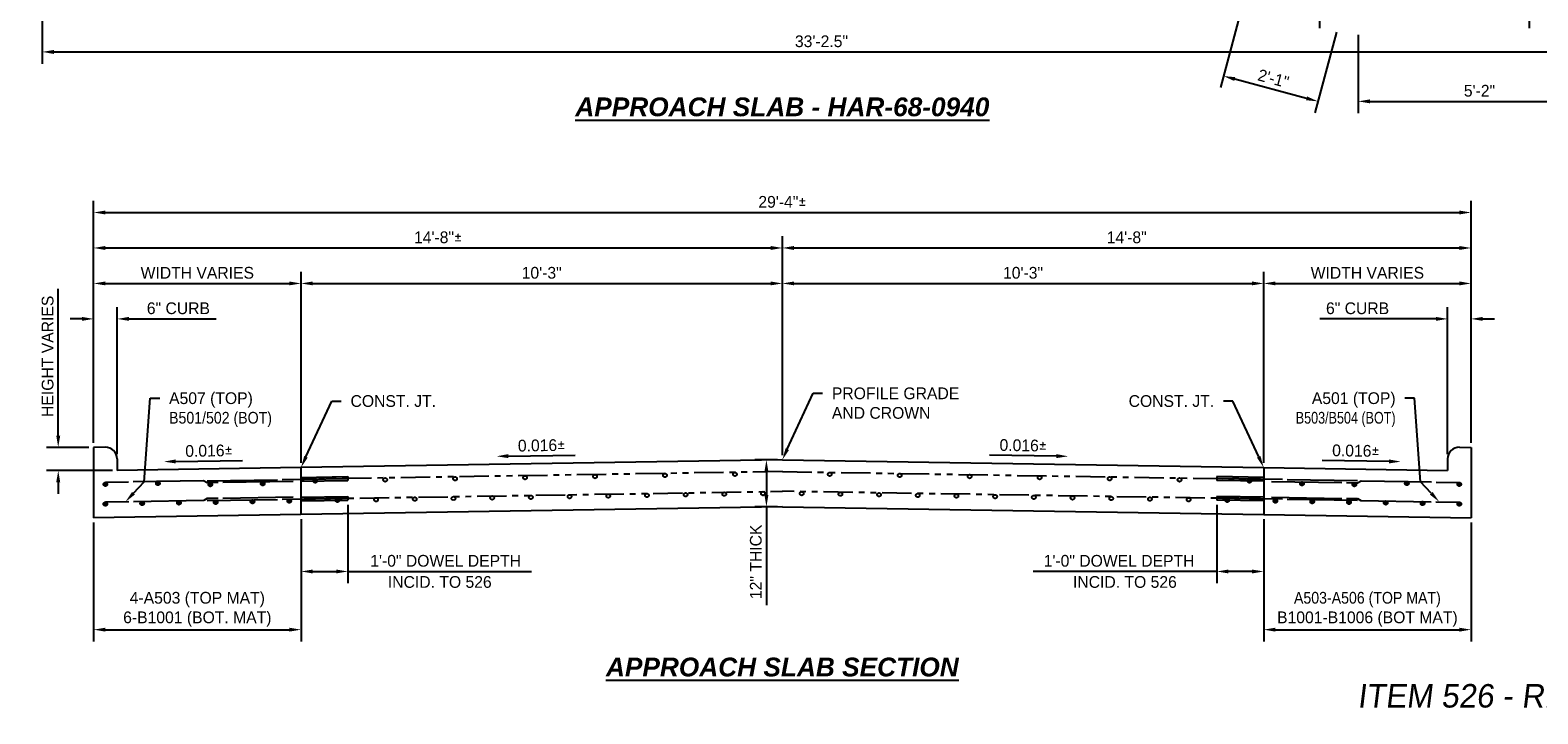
# Model space of a CAD drawing. Header units: feet. Extents: x -744 to -375, y 205 to 389.
# Tile 4 of 40: x -647 to -615, y 205 to 220. Entities that reach past the tile are written whole.
import ezdxf
from ezdxf import colors
from ezdxf.entities.mleader import LeaderData, LeaderLine
from ezdxf.enums import TextEntityAlignment as Align
from ezdxf.math import Vec2, Vec3

# ---------------------------------------------------------------- set-up
doc = ezdxf.new("R2010")
doc.units = ezdxf.units.FT
doc.header["$MEASUREMENT"] = 0
doc.linetypes.add('brebarpr', pattern=[1.5625, 1.5, -0.0625])
doc.linetypes.add('PHANTOM2', pattern=[1.25, 0.625, -0.125, 0.125, -0.125, 0.125, -0.125])
for name, color, linetype in [('BR_P_Gen_Approach_Slab', 30, 'Continuous'), ('BR_P_Gen_Hatch', 253, 'Continuous'), ('BR_P_Sub_Reinforcing', 30, 'brebarpr'), ('Existing Approach Slab', 6, 'Continuous'), ('Existing Re-Bar', 40, 'PHANTOM2'), ('PV_P_Saw_Cut_Line', 62, 'Continuous'), ('RD_P_Text', 1, 'Continuous'), ('SHEET_TXT', 9, 'Continuous')]:
    doc.layers.add(name, color=color, linetype=linetype)
doc.styles.add('Slanted', font='font31.shx', dxfattribs={"height": 0.1})
doc.styles.add('Slanted-Normal', font='font31.shx', dxfattribs={"height": 0.1})
doc.styles.get("Standard").update_dxf_attribs({"font": 'font31.shx'})
doc.dimstyles.new('COEC', dxfattribs={"dimscale": 13.9, "dimtxt": 0.18, "dimasz": 0.18, "dimexe": 0.18, "dimexo": 0.0625, "dimgap": 0.09, "dimtad": 1, "dimzin": 0, "dimdsep": 46, "dimtxsty": 'Standard', "dimcen": 0.09, "dimclrd": 256, "dimclre": 256, "dimclrt": 256, "dimaunit": 1, "dimadec": 4, "dimazin": 0, "dimtfac": 1, "dimtofl": 0, "dimtmove": 0, "dimatfit": 3, "dimfxl": 1, "dimtolj": 1, "dimtzin": 0, "dimlwd": -1, "dimlwe": -1, "dimarcsym": 0})

# ---------------------------------------------------------------- blocks, each defined once
blk = doc.blocks.new('*D1119')
at = {"layer": 'Defpoints', "color": 0, "transparency": 16777216}
for p in [(-647.077, 228.83), (-613.885, 221.321), (-613.885, 219.174)]:
    blk.add_point(p, dxfattribs=at)
at = {"layer": 'RD_P_Text', "transparency": 16777216}
for p, q in [((-647.077, 228.73), (-647.077, 218.924)), ((-613.885, 221.221), (-613.885, 218.924)), ((-646.827, 219.174), (-614.135, 219.174))]:
    blk.add_line(p, q, dxfattribs=at)
for points in [[(-646.827, 219.216), (-646.827, 219.132), (-647.077, 219.174)], [(-614.135, 219.216), (-614.135, 219.132), (-613.885, 219.174)]]:
    blk.add_solid(points, dxfattribs=at)
at = {"layer": 'RD_P_Text', "transparency": 16777216, "insert": (-630.481, 219.399), "char_height": 0.25, "attachment_point": 5}
blk.add_mtext('\\A1;33\'-2.5"', dxfattribs=at)
blk = doc.blocks.new('*D1128')
at = {"layer": 'Defpoints', "color": 0, "transparency": 16777216}
for p in [(-619.877, 221.792), (-615.409, 221.571), (-615.409, 219.929)]:
    blk.add_point(p, dxfattribs=at)
at = {"layer": 'RD_P_Text', "transparency": 16777216}
for p, q in [((-619.877, 221.692), (-619.877, 219.679)), ((-615.409, 221.471), (-615.409, 219.679)), ((-619.627, 219.929), (-615.659, 219.929))]:
    blk.add_line(p, q, dxfattribs=at)
for points in [[(-619.627, 219.97), (-619.627, 219.887), (-619.877, 219.929)], [(-615.659, 219.97), (-615.659, 219.887), (-615.409, 219.929)]]:
    blk.add_solid(points, dxfattribs=at)
at = {"layer": 'RD_P_Text', "transparency": 16777216, "insert": (-617.643, 220.154), "char_height": 0.25, "attachment_point": 5}
blk.add_mtext('\\A1;{\\W0.9;4-#5 BARS @ 18" C/C}', dxfattribs=at)
blk = doc.blocks.new('*D1113')
at = {"layer": 'Defpoints', "color": 0, "transparency": 16777216}
for p in [(-616.648, 215.756), (-645.98, 210.756), (-616.648, 210.756)]:
    blk.add_point(p, dxfattribs=at)
at = {"layer": 'RD_P_Text', "transparency": 16777216}
for p, q in [((-645.98, 210.856), (-645.98, 216.006)), ((-645.73, 215.756), (-616.898, 215.756)), ((-616.648, 210.856), (-616.648, 216.006))]:
    blk.add_line(p, q, dxfattribs=at)
for points in [[(-645.73, 215.798), (-645.73, 215.714), (-645.98, 215.756)], [(-616.898, 215.798), (-616.898, 215.714), (-616.648, 215.756)]]:
    blk.add_solid(points, dxfattribs=at)
at = {"layer": 'RD_P_Text', "transparency": 16777216, "insert": (-631.314, 215.981), "char_height": 0.25, "attachment_point": 5}
blk.add_mtext('\\A1;29\'-4"{\\fISOCPEUR|b0|i0|c0|p0;%%P}', dxfattribs=at)
blk = doc.blocks.new('*D1114')
at = {"layer": 'Defpoints', "color": 0, "transparency": 16777216}
for p in [(-631.314, 215.001), (-645.98, 210.756), (-631.314, 210.491)]:
    blk.add_point(p, dxfattribs=at)
at = {"layer": 'RD_P_Text', "transparency": 16777216}
for p, q in [((-645.98, 210.856), (-645.98, 215.251)), ((-631.314, 210.591), (-631.314, 215.251)), ((-645.73, 215.001), (-631.564, 215.001))]:
    blk.add_line(p, q, dxfattribs=at)
for points in [[(-645.73, 215.043), (-645.73, 214.959), (-645.98, 215.001)], [(-631.564, 215.043), (-631.564, 214.959), (-631.314, 215.001)]]:
    blk.add_solid(points, dxfattribs=at)
at = {"layer": 'RD_P_Text', "transparency": 16777216, "insert": (-638.647, 215.226), "char_height": 0.25, "attachment_point": 5}
blk.add_mtext('\\A1;14\'-8"{\\fISOCPEUR|b0|i0|c0|p0;%%P}', dxfattribs=at)
blk = doc.blocks.new('*D1110')
at = {"layer": 'Defpoints', "color": 0, "transparency": 16777216}
for p in [(-616.648, 215.001), (-616.648, 210.756), (-631.314, 210.491)]:
    blk.add_point(p, dxfattribs=at)
at = {"layer": 'RD_P_Text', "transparency": 16777216}
for p, q in [((-631.314, 210.591), (-631.314, 215.251)), ((-616.648, 210.856), (-616.648, 215.251)), ((-631.064, 215.001), (-616.898, 215.001))]:
    blk.add_line(p, q, dxfattribs=at)
for points in [[(-631.064, 215.043), (-631.064, 214.959), (-631.314, 215.001)], [(-616.898, 215.043), (-616.898, 214.959), (-616.648, 215.001)]]:
    blk.add_solid(points, dxfattribs=at)
at = {"layer": 'RD_P_Text', "transparency": 16777216, "insert": (-623.981, 215.226), "char_height": 0.25, "attachment_point": 5}
blk.add_mtext('\\A1;14\'-8"', dxfattribs=at)
blk = doc.blocks.new('*D1111')
at = {"layer": 'Defpoints', "color": 0, "transparency": 16777216}
for p in [(-631.314, 214.246), (-641.564, 210.327), (-631.314, 210.491)]:
    blk.add_point(p, dxfattribs=at)
at = {"layer": 'RD_P_Text', "transparency": 16777216}
for p, q in [((-641.564, 210.427), (-641.564, 214.496)), ((-631.314, 210.591), (-631.314, 214.496)), ((-641.314, 214.246), (-631.564, 214.246))]:
    blk.add_line(p, q, dxfattribs=at)
for points in [[(-641.314, 214.288), (-641.314, 214.205), (-641.564, 214.246)], [(-631.564, 214.288), (-631.564, 214.205), (-631.314, 214.246)]]:
    blk.add_solid(points, dxfattribs=at)
at = {"layer": 'RD_P_Text', "transparency": 16777216, "insert": (-636.439, 214.471), "char_height": 0.25, "attachment_point": 5}
blk.add_mtext('\\A1;10\'-3"', dxfattribs=at)
blk = doc.blocks.new('*D1112')
at = {"layer": 'Defpoints', "color": 0, "transparency": 16777216}
for p in [(-621.064, 214.246), (-631.314, 210.491), (-621.064, 210.327)]:
    blk.add_point(p, dxfattribs=at)
at = {"layer": 'RD_P_Text', "transparency": 16777216}
for p, q in [((-631.314, 210.591), (-631.314, 214.496)), ((-621.064, 210.427), (-621.064, 214.496)), ((-631.064, 214.246), (-621.314, 214.246))]:
    blk.add_line(p, q, dxfattribs=at)
for points in [[(-631.064, 214.288), (-631.064, 214.205), (-631.314, 214.246)], [(-621.314, 214.288), (-621.314, 214.205), (-621.064, 214.246)]]:
    blk.add_solid(points, dxfattribs=at)
at = {"layer": 'RD_P_Text', "transparency": 16777216, "insert": (-626.189, 214.471), "char_height": 0.25, "attachment_point": 5}
blk.add_mtext('\\A1;10\'-3"', dxfattribs=at)
blk = doc.blocks.new('*D1115')
at = {"layer": 'Defpoints', "color": 0, "transparency": 16777216}
for p in [(-616.648, 214.246), (-616.648, 210.756), (-621.064, 210.327)]:
    blk.add_point(p, dxfattribs=at)
at = {"layer": 'RD_P_Text', "transparency": 16777216}
for p, q in [((-621.064, 210.427), (-621.064, 214.496)), ((-616.648, 210.856), (-616.648, 214.496)), ((-620.814, 214.246), (-616.898, 214.246))]:
    blk.add_line(p, q, dxfattribs=at)
for points in [[(-620.814, 214.288), (-620.814, 214.205), (-621.064, 214.246)], [(-616.898, 214.288), (-616.898, 214.205), (-616.648, 214.246)]]:
    blk.add_solid(points, dxfattribs=at)
at = {"layer": 'RD_P_Text', "transparency": 16777216, "insert": (-618.856, 214.471), "char_height": 0.25, "attachment_point": 5}
blk.add_mtext('\\A1;WIDTH VARIES', dxfattribs=at)
blk = doc.blocks.new('*D1116')
at = {"layer": 'Defpoints', "color": 0, "transparency": 16777216}
for p in [(-641.564, 214.246), (-645.98, 210.756), (-641.564, 210.327)]:
    blk.add_point(p, dxfattribs=at)
at = {"layer": 'RD_P_Text', "transparency": 16777216}
for p, q in [((-645.98, 210.856), (-645.98, 214.496)), ((-641.564, 210.427), (-641.564, 214.496)), ((-645.73, 214.246), (-641.814, 214.246))]:
    blk.add_line(p, q, dxfattribs=at)
for points in [[(-645.73, 214.288), (-645.73, 214.205), (-645.98, 214.246)], [(-641.814, 214.288), (-641.814, 214.205), (-641.564, 214.246)]]:
    blk.add_solid(points, dxfattribs=at)
at = {"layer": 'RD_P_Text', "transparency": 16777216, "insert": (-643.772, 214.471), "char_height": 0.25, "attachment_point": 5}
blk.add_mtext('\\A1;WIDTH VARIES', dxfattribs=at)
blk = doc.blocks.new('*D1117')
at = {"layer": 'Defpoints', "color": 0, "transparency": 16777216}
for p in [(-645.48, 213.491), (-645.98, 210.756), (-645.48, 210.51)]:
    blk.add_point(p, dxfattribs=at)
at = {"layer": 'RD_P_Text', "transparency": 16777216}
for p, q in [((-645.98, 210.856), (-645.98, 213.741)), ((-645.48, 210.61), (-645.48, 213.741)), ((-646.23, 213.491), (-646.48, 213.491)), ((-645.23, 213.491), (-643.37, 213.491))]:
    blk.add_line(p, q, dxfattribs=at)
for points in [[(-646.23, 213.533), (-646.23, 213.45), (-645.98, 213.491)], [(-645.23, 213.533), (-645.23, 213.45), (-645.48, 213.491)]]:
    blk.add_solid(points, dxfattribs=at)
at = {"layer": 'RD_P_Text', "transparency": 16777216, "insert": (-644.175, 213.716), "char_height": 0.25, "attachment_point": 5}
blk.add_mtext('\\A1;6" CURB', dxfattribs=at)
blk = doc.blocks.new('*D1124')
at = {"layer": 'Defpoints', "color": 0, "transparency": 16777216}
for p in [(-616.648, 213.491), (-616.648, 210.756), (-617.148, 210.51)]:
    blk.add_point(p, dxfattribs=at)
at = {"layer": 'RD_P_Text', "transparency": 16777216}
for p, q in [((-617.148, 210.61), (-617.148, 213.741)), ((-616.648, 210.856), (-616.648, 213.741)), ((-617.398, 213.491), (-619.87, 213.491)), ((-616.398, 213.491), (-616.148, 213.491))]:
    blk.add_line(p, q, dxfattribs=at)
for points in [[(-617.398, 213.533), (-617.398, 213.45), (-617.148, 213.491)], [(-616.398, 213.533), (-616.398, 213.45), (-616.648, 213.491)]]:
    blk.add_solid(points, dxfattribs=at)
at = {"layer": 'RD_P_Text', "transparency": 16777216, "insert": (-619.065, 213.716), "char_height": 0.25, "attachment_point": 5}
blk.add_mtext('\\A1;6" CURB', dxfattribs=at)
blk = doc.blocks.new('*D1125')
at = {"layer": 'Defpoints', "color": 0, "transparency": 16777216}
for p in [(-646.734, 210.756), (-645.98, 210.756), (-645.48, 210.264)]:
    blk.add_point(p, dxfattribs=at)
at = {"layer": 'RD_P_Text', "transparency": 16777216}
for p, q in [((-646.734, 211.006), (-646.734, 214.133)), ((-646.08, 210.756), (-646.984, 210.756)), ((-645.58, 210.264), (-646.984, 210.264)), ((-646.734, 210.014), (-646.734, 209.764))]:
    blk.add_line(p, q, dxfattribs=at)
for points in [[(-646.776, 211.006), (-646.692, 211.006), (-646.734, 210.756)], [(-646.776, 210.014), (-646.692, 210.014), (-646.734, 210.264)]]:
    blk.add_solid(points, dxfattribs=at)
at = {"layer": 'RD_P_Text', "transparency": 16777216, "insert": (-646.959, 212.695), "char_height": 0.25, "attachment_point": 5, "rotation": 90}
blk.add_mtext('\\A1;HEIGHT VARIES', dxfattribs=at)
blk = doc.blocks.new('*D1126')
at = {"layer": 'Defpoints', "color": 0, "transparency": 16777216}
for p in [(-631.653, 210.491), (-631.314, 210.491), (-631.314, 209.491)]:
    blk.add_point(p, dxfattribs=at)
at = {"layer": 'RD_P_Text', "transparency": 16777216}
for p, q in [((-631.414, 210.491), (-631.903, 210.491)), ((-631.653, 210.241), (-631.653, 209.741)), ((-631.414, 209.491), (-631.903, 209.491)), ((-631.653, 209.491), (-631.653, 207.4))]:
    blk.add_line(p, q, dxfattribs=at)
for points in [[(-631.695, 210.241), (-631.612, 210.241), (-631.653, 210.491)], [(-631.695, 209.741), (-631.612, 209.741), (-631.653, 209.491)]]:
    blk.add_solid(points, dxfattribs=at)
at = {"layer": 'RD_P_Text', "transparency": 16777216, "insert": (-631.878, 208.32), "char_height": 0.25, "attachment_point": 5, "rotation": 90}
blk.add_mtext('\\A1;12" THICK', dxfattribs=at)
blk = doc.blocks.new('*D1139')
at = {"layer": 'Defpoints', "color": 0, "transparency": 16777216}
for p in [(-645.98, 209.256), (-641.564, 209.327), (-641.564, 206.876)]:
    blk.add_point(p, dxfattribs=at)
at = {"layer": 'RD_P_Text', "transparency": 16777216}
for p, q in [((-645.98, 209.156), (-645.98, 206.626)), ((-641.564, 209.227), (-641.564, 206.626)), ((-645.73, 206.876), (-641.814, 206.876))]:
    blk.add_line(p, q, dxfattribs=at)
for points in [[(-645.73, 206.918), (-645.73, 206.834), (-645.98, 206.876)], [(-641.814, 206.918), (-641.814, 206.834), (-641.564, 206.876)]]:
    blk.add_solid(points, dxfattribs=at)
at = {"layer": 'RD_P_Text', "transparency": 16777216, "insert": (-643.772, 207.309), "char_height": 0.25, "attachment_point": 5}
blk.add_mtext('\\A1;4-A503 (TOP MAT)\\P6-B1001 (BOT. MAT)', dxfattribs=at)
blk = doc.blocks.new('*D1140')
at = {"layer": 'Defpoints', "color": 0, "transparency": 16777216}
for p in [(-621.064, 209.186), (-616.648, 209.256), (-616.648, 206.876)]:
    blk.add_point(p, dxfattribs=at)
at = {"layer": 'RD_P_Text', "transparency": 16777216}
for p, q in [((-621.064, 209.086), (-621.064, 206.626)), ((-616.648, 209.156), (-616.648, 206.626)), ((-620.814, 206.876), (-616.898, 206.876))]:
    blk.add_line(p, q, dxfattribs=at)
for points in [[(-620.814, 206.918), (-620.814, 206.834), (-621.064, 206.876)], [(-616.898, 206.918), (-616.898, 206.834), (-616.648, 206.876)]]:
    blk.add_solid(points, dxfattribs=at)
at = {"layer": 'RD_P_Text', "transparency": 16777216, "insert": (-618.856, 207.309), "char_height": 0.25, "attachment_point": 5}
blk.add_mtext('\\A1;{\\W0.9;A503-A506 (TOP MAT)}\\PB1001-B1006 (BOT MAT)', dxfattribs=at)
blk = doc.blocks.new('*D1141')
at = {"layer": 'Defpoints', "color": 0, "transparency": 16777216}
for p in [(-640.564, 209.633), (-641.564, 209.327), (-640.564, 208.115)]:
    blk.add_point(p, dxfattribs=at)
at = {"layer": 'RD_P_Text', "transparency": 16777216}
for p, q in [((-640.564, 209.533), (-640.564, 207.865)), ((-641.564, 209.227), (-641.564, 207.865)), ((-641.314, 208.115), (-640.814, 208.115)), ((-640.564, 208.115), (-636.654, 208.115))]:
    blk.add_line(p, q, dxfattribs=at)
for points in [[(-641.314, 208.156), (-641.314, 208.073), (-641.564, 208.115)], [(-640.814, 208.156), (-640.814, 208.073), (-640.564, 208.115)]]:
    blk.add_solid(points, dxfattribs=at)
at = {"layer": 'RD_P_Text', "transparency": 16777216, "insert": (-638.484, 208.34), "char_height": 0.25, "attachment_point": 5}
blk.add_mtext('\\A1;1\'-0" DOWEL DEPTH', dxfattribs=at)
blk = doc.blocks.new('*D1142')
at = {"layer": 'Defpoints', "color": 0, "transparency": 16777216}
for p in [(-622.064, 209.633), (-621.064, 209.327), (-622.064, 208.115)]:
    blk.add_point(p, dxfattribs=at)
at = {"layer": 'RD_P_Text', "transparency": 16777216}
for p, q in [((-622.064, 209.533), (-622.064, 207.865)), ((-621.064, 209.227), (-621.064, 207.865)), ((-622.064, 208.115), (-625.975, 208.115)), ((-621.314, 208.115), (-621.814, 208.115))]:
    blk.add_line(p, q, dxfattribs=at)
for points in [[(-621.814, 208.156), (-621.814, 208.073), (-622.064, 208.115)], [(-621.314, 208.156), (-621.314, 208.073), (-621.064, 208.115)]]:
    blk.add_solid(points, dxfattribs=at)
at = {"layer": 'RD_P_Text', "transparency": 16777216, "insert": (-624.144, 208.34), "char_height": 0.25, "attachment_point": 5}
blk.add_mtext('\\A1;1\'-0" DOWEL DEPTH', dxfattribs=at)

msp = doc.modelspace()

# ---------------------------------------------------------------- hatches: boundary and pattern name
at = {"layer": 'BR_P_Gen_Hatch'}
h = msp.add_hatch(color=256, dxfattribs=at)
h.dxf.hatch_style = 1
h.paths.add_polyline_path([(-640.56432, 210.05293), (-641.56432, 210.03693), (-641.56432, 210.11693), (-640.56432, 210.13293)])
h = msp.add_hatch(color=256, dxfattribs=at)
h.dxf.hatch_style = 1
h.paths.add_polyline_path([(-622.06432, 210.05293), (-621.06432, 210.03693), (-621.06432, 210.11693), (-622.06432, 210.13293)])
h = msp.add_hatch(color=256, dxfattribs=at)
h.dxf.hatch_style = 1
h.paths.add_polyline_path([(-640.56432, 209.63293), (-641.56432, 209.61693), (-641.56432, 209.69693), (-640.56432, 209.71293)])
h = msp.add_hatch(color=256, dxfattribs=at)
h.dxf.hatch_style = 1
h.paths.add_polyline_path([(-622.06432, 209.63293), (-621.06432, 209.61693), (-621.06432, 209.69693), (-622.06432, 209.71293)])
at = {"layer": 'BR_P_Sub_Reinforcing'}
h = msp.add_hatch(color=4, dxfattribs=at)
h.dxf.hatch_style = 1
edge = h.paths.add_edge_path()
edge.add_arc((-645.72904, 209.9703), 0.04, 0, 360)
h = msp.add_hatch(color=4, dxfattribs=at)
h.dxf.hatch_style = 1
edge = h.paths.add_edge_path()
edge.add_arc((-644.61204, 209.98817), 0.04, 0, 360)
h = msp.add_hatch(color=4, dxfattribs=at)
h.dxf.hatch_style = 1
edge = h.paths.add_edge_path()
edge.add_arc((-643.49504, 209.96438), 0.04, 0, 360)
h = msp.add_hatch(color=4, dxfattribs=at)
h.dxf.hatch_style = 1
edge = h.paths.add_edge_path()
edge.add_arc((-642.37932, 209.98223), 0.04, 0, 360)
h = msp.add_hatch(color=4, dxfattribs=at)
h.dxf.hatch_style = 1
edge = h.paths.add_edge_path()
edge.add_arc((-620.24932, 209.98223), 0.04, 180, 540, ccw=False)
h = msp.add_hatch(color=85, dxfattribs=at)
h.dxf.hatch_style = 1
edge = h.paths.add_edge_path()
edge.add_arc((-619.1336, 209.96438), 0.04, 180, 540, ccw=False)
h = msp.add_hatch(color=5, dxfattribs=at)
h.dxf.hatch_style = 1
edge = h.paths.add_edge_path()
edge.add_arc((-618.0166, 209.98817), 0.04, 180, 540, ccw=False)
h = msp.add_hatch(color=245, dxfattribs=at)
h.dxf.hatch_style = 1
edge = h.paths.add_edge_path()
edge.add_arc((-616.8996, 209.9703), 0.04, 180, 540, ccw=False)
h = msp.add_hatch(color=1, dxfattribs=at)
h.dxf.hatch_style = 1
edge = h.paths.add_edge_path()
edge.add_arc((-641.81432, 209.61293), 0.04, 0, 360)
h = msp.add_hatch(color=1, dxfattribs=at)
h.dxf.hatch_style = 1
edge = h.paths.add_edge_path()
edge.add_arc((-620.81432, 209.61293), 0.04, 180, 540, ccw=False)
h = msp.add_hatch(color=1, dxfattribs=at)
h.dxf.hatch_style = 1
edge = h.paths.add_edge_path()
edge.add_arc((-645.73032, 209.55028), 0.04, 0, 360)
h = msp.add_hatch(color=1, dxfattribs=at)
h.dxf.hatch_style = 1
edge = h.paths.add_edge_path()
edge.add_arc((-644.94712, 209.56281), 0.04, 0, 360)
h = msp.add_hatch(color=1, dxfattribs=at)
h.dxf.hatch_style = 1
edge = h.paths.add_edge_path()
edge.add_arc((-644.16392, 209.57534), 0.04, 0, 360)
h = msp.add_hatch(color=1, dxfattribs=at)
h.dxf.hatch_style = 1
edge = h.paths.add_edge_path()
edge.add_arc((-643.38072, 209.58787), 0.04, 0, 360)
h = msp.add_hatch(color=1, dxfattribs=at)
h.dxf.hatch_style = 1
edge = h.paths.add_edge_path()
edge.add_arc((-642.59752, 209.6004), 0.04, 0, 360)
h = msp.add_hatch(color=1, dxfattribs=at)
h.dxf.hatch_style = 1
edge = h.paths.add_edge_path()
edge.add_arc((-620.03112, 209.6004), 0.04, 180, 540, ccw=False)
h = msp.add_hatch(color=1, dxfattribs=at)
h.dxf.hatch_style = 1
edge = h.paths.add_edge_path()
edge.add_arc((-619.24792, 209.58787), 0.04, 180, 540, ccw=False)
h = msp.add_hatch(color=1, dxfattribs=at)
h.dxf.hatch_style = 1
edge = h.paths.add_edge_path()
edge.add_arc((-618.46472, 209.57534), 0.04, 180, 540, ccw=False)
h = msp.add_hatch(color=1, dxfattribs=at)
h.dxf.hatch_style = 1
edge = h.paths.add_edge_path()
edge.add_arc((-617.68152, 209.56281), 0.04, 180, 540, ccw=False)
h = msp.add_hatch(color=1, dxfattribs=at)
h.dxf.hatch_style = 1
edge = h.paths.add_edge_path()
edge.add_arc((-616.89832, 209.55028), 0.04, 180, 540, ccw=False)

# ---------------------------------------------------------------- linework, layer by layer
at = {"layer": 'BR_P_Gen_Approach_Slab', "flags": 128}
for points in [[(-645.73432, 210.76021), (-645.98032, 210.75628)], [(-645.98032, 210.75628), (-645.98032, 209.25628)], [(-616.89432, 210.76021), (-616.64832, 210.75628)], [(-616.64832, 210.75628), (-616.64832, 209.25628)], [(-645.48032, 210.51024), (-645.48032, 210.26428)], [(-641.56432, 210.32693), (-645.48032, 210.26428)], [(-621.06432, 210.32693), (-617.14832, 210.26428)], [(-617.14832, 210.51024), (-617.14832, 210.26428)], [(-641.56432, 209.32693), (-645.98032, 209.25628)], [(-621.06432, 209.32693), (-616.64832, 209.25628)]]:
    msp.add_lwpolyline(points, dxfattribs=at)
at = {"layer": 'BR_P_Gen_Approach_Slab'}
for centre, start, end in [((-645.73032, 210.51024), 0, 90.916654), ((-616.89832, 210.51024), 89.083346, 180)]:
    msp.add_arc(centre, 0.25, start, end, dxfattribs=at)
at = {"layer": 'BR_P_Sub_Reinforcing', "color": 6, "flags": 128}
for points in [[(-643.63714, 210.04377), (-645.73032, 210.01028)], [(-643.56432, 210.00327), (-643.63714, 210.04377)], [(-641.73032, 210.03261), (-643.56432, 210.00327)], [(-620.89832, 210.03261), (-619.06432, 210.00327)], [(-619.06432, 210.00327), (-618.99151, 210.04377)], [(-618.99151, 210.04377), (-616.89832, 210.01028)]]:
    msp.add_lwpolyline(points, dxfattribs=at)
at = {"layer": 'BR_P_Sub_Reinforcing', "flags": 128}
for points in [[(-643.56432, 210.04493), (-640.56432, 210.09293)], [(-641.56432, 210.11693), (-640.56432, 210.13293)], [(-641.56432, 210.03693), (-640.56432, 210.05293)], [(-640.56432, 210.13293), (-640.56432, 210.05293)], [(-621.06432, 210.11693), (-622.06432, 210.13293)], [(-622.06432, 210.13293), (-622.06432, 210.05293)], [(-619.06432, 210.04493), (-622.06432, 210.09293)], [(-621.06432, 210.03693), (-622.06432, 210.05293)], [(-643.56432, 209.62493), (-640.56432, 209.67293)], [(-641.56432, 209.69693), (-640.56432, 209.71293)], [(-640.56432, 209.71293), (-640.56432, 209.63293)], [(-621.06432, 209.69693), (-622.06432, 209.71293)], [(-622.06432, 209.71293), (-622.06432, 209.63293)], [(-619.06432, 209.62493), (-622.06432, 209.67293)], [(-641.56432, 209.61693), (-640.56432, 209.63293)], [(-621.06432, 209.61693), (-622.06432, 209.63293)]]:
    msp.add_lwpolyline(points, dxfattribs=at)
at = {"layer": 'BR_P_Sub_Reinforcing', "color": 150, "flags": 128}
for points in [[(-643.56432, 209.66494), (-643.63295, 209.62383)], [(-641.73032, 209.69428), (-643.56432, 209.66494)], [(-620.89832, 209.69428), (-619.06432, 209.66494)], [(-619.06432, 209.66494), (-618.99569, 209.62383)], [(-643.63295, 209.62383), (-645.73032, 209.59028)], [(-618.99569, 209.62383), (-616.89832, 209.59028)]]:
    msp.add_lwpolyline(points, dxfattribs=at)
at = {"layer": 'BR_P_Sub_Reinforcing', "color": 4}
for centre in [(-645.72904, 209.9703), (-644.61204, 209.98817), (-643.49504, 209.96438), (-642.37932, 209.98223), (-620.24932, 209.98223)]:
    msp.add_circle(centre, 0.04, dxfattribs=at)
at = {"layer": 'BR_P_Sub_Reinforcing', "color": 85}
msp.add_circle((-619.1336, 209.96438), 0.04, dxfattribs=at)
at = {"layer": 'BR_P_Sub_Reinforcing', "color": 5}
msp.add_circle((-618.0166, 209.98817), 0.04, dxfattribs=at)
at = {"layer": 'BR_P_Sub_Reinforcing', "color": 245}
msp.add_circle((-616.8996, 209.9703), 0.04, dxfattribs=at)
at = {"layer": 'BR_P_Sub_Reinforcing', "color": 1}
for centre in [(-641.81432, 209.61293), (-620.81432, 209.61293), (-645.73032, 209.55028), (-644.94712, 209.56281), (-644.16392, 209.57534), (-643.38072, 209.58787), (-642.59752, 209.6004), (-620.03112, 209.6004), (-619.24792, 209.58787), (-618.46472, 209.57534), (-617.68152, 209.56281), (-616.89832, 209.55028)]:
    msp.add_circle(centre, 0.04, dxfattribs=at)
at = {"layer": 'Existing Approach Slab', "flags": 128}
for points in [[(-631.31432, 210.49093), (-641.56432, 210.32693)], [(-631.31432, 210.49093), (-621.06432, 210.32693)], [(-631.31432, 209.49093), (-641.56432, 209.32693)], [(-631.31432, 209.49093), (-621.06432, 209.32693)]]:
    msp.add_lwpolyline(points, dxfattribs=at)
at = {"layer": 'Existing Re-Bar', "flags": 128}
for points in [[(-631.31432, 210.24093), (-641.56432, 210.07693)], [(-631.31432, 210.24093), (-621.06432, 210.07693)], [(-641.56432, 209.65693), (-631.31432, 209.82093)], [(-621.06432, 209.65693), (-631.31432, 209.82093)]]:
    msp.add_lwpolyline(points, dxfattribs=at)
at = {"layer": 'Existing Re-Bar'}
for centre in [(-641.26158, 210.04178), (-639.772, 210.06561), (-638.28242, 210.08944), (-636.79284, 210.11328), (-635.30326, 210.13711), (-633.81368, 210.16094), (-632.3241, 210.18478), (-630.30454, 210.18478), (-628.81496, 210.16094), (-627.32538, 210.13711), (-625.8358, 210.11328), (-624.34622, 210.08944), (-622.85664, 210.06561), (-621.36706, 210.04178), (-640.78875, 209.62934), (-639.96494, 209.64252), (-639.14114, 209.6557), (-638.31733, 209.66888), (-637.49352, 209.68207), (-636.66971, 209.69525), (-635.8459, 209.70843), (-635.0221, 209.72161), (-634.19829, 209.73479), (-633.37448, 209.74797), (-632.55067, 209.76115), (-631.72686, 209.77433), (-630.90178, 209.77433), (-630.07797, 209.76115), (-629.25416, 209.74797), (-628.43035, 209.73479), (-627.60654, 209.72161), (-626.78274, 209.70843), (-625.95893, 209.69525), (-625.13512, 209.68207), (-624.31131, 209.66888), (-623.4875, 209.6557), (-622.6637, 209.64252), (-621.83989, 209.62934)]:
    msp.add_circle(centre, 0.04, dxfattribs=at)
at = {"layer": 'PV_P_Saw_Cut_Line', "flags": 128}
for points in [[(-641.56432, 210.32693), (-641.56432, 209.32693)], [(-621.06432, 210.32693), (-621.06432, 209.32693)]]:
    msp.add_lwpolyline(points, dxfattribs=at)
at = {"layer": 'RD_P_Text'}
for p, q in [((-621.0902, 221.76334), (-621.98629, 218.4191)), ((-619.51424, 219.59567), (-619.97398, 217.8799)), ((-619.05201, 219.53615), (-619.05201, 217.87138)), ((-620.15075, 218.18609), (-621.6801, 218.59587)), ((-618.80201, 218.12138), (-614.13541, 218.12138))]:
    msp.add_line(p, q, dxfattribs=at)
at = {"layer": 'RD_P_Text', "linetype": 'ByBlock', "lineweight": -2}
for points in [[(-644.23432, 210.45708), (-642.81032, 210.47986)], [(-637.15132, 210.57041), (-635.72732, 210.59319)], [(-625.47732, 210.57041), (-626.90132, 210.59319)], [(-618.39432, 210.45708), (-619.81832, 210.47986)]]:
    msp.add_lwpolyline(points, dxfattribs=at)
at = {"layer": 'RD_P_Text'}
for points in [[(-621.66932, 218.63612), (-621.69089, 218.55563), (-621.92158, 218.66058)], [(-620.13997, 218.22633), (-620.16154, 218.14584), (-619.90927, 218.12138)], [(-618.80201, 218.16305), (-618.80201, 218.07971), (-619.05201, 218.12138)], [(-644.23365, 210.41542), (-644.48429, 210.45308), (-644.23499, 210.49874)], [(-637.15065, 210.52875), (-637.40129, 210.56641), (-637.15199, 210.61207)], [(-625.47799, 210.52875), (-625.22735, 210.56641), (-625.47665, 210.61207)], [(-618.39499, 210.41542), (-618.14435, 210.45308), (-618.39365, 210.49874)]]:
    msp.add_solid(points, dxfattribs=at)

# ---------------------------------------------------------------- texts
at = {"layer": 'RD_P_Text', "insert": (-620.85719, 218.60831), "char_height": 0.25, "attachment_point": 5, "rotation": 345}
msp.add_mtext('\\A1;2\'-1"', dxfattribs=at)
at = {"layer": 'RD_P_Text', "insert": (-616.46871, 218.34638), "char_height": 0.25, "attachment_point": 5}
msp.add_mtext('\\A1;5\'-2"', dxfattribs=at)
at = {"layer": 'RD_P_Text', "attachment_point": 5}
for s, width, heights, insert, char_height in [('{\\fArial|b1|i1|c0|p34;\\LAPPROACH SLAB - HAR-68-0940}', 34.8348461, [0], (-631.31432, 218.00198), 0.4), ('INCID. TO 526', 8.2349069, [1.80042], (-638.60916, 207.88975), 0.25), ('INCID. TO 526', 8.2349069, [1.80042], (-624.01948, 207.88975), 0.25), ('{\\fArial|b1|i1|c0|p34;\\LAPPROACH SLAB SECTION}', 34.8348461, [0], (-631.31432, 206.07823), 0.4)]:
    msp.add_mtext_dynamic_manual_height_columns(s, width=width, gutter_width=10, heights=heights, dxfattribs=dict(at, insert=insert, char_height=char_height))
at = {"layer": 'RD_P_Text', "char_height": 0.25, "attachment_point": 5}
for insert, rotation in [((-636.44278, 210.79829), 0.916654), ((-626.18586, 210.79829), 359.083346), ((-643.52578, 210.68496), 0.916654), ((-619.10286, 210.68496), 359.083346)]:
    msp.add_mtext_dynamic_manual_height_columns('0.016{\\fISOCPEUR|b0|i0|c0|p0;%%P}', width=21.8981798, gutter_width=10, heights=[11.44546], dxfattribs=dict(at, insert=insert, rotation=rotation))
at = {"layer": 'SHEET_TXT', "color": 3, "style": 'Slanted', "oblique": 7}
msp.add_text('ITEM 526 - REINFORCED CONCRETE APPROACH SLAB (T=12"), AS PER PLAN', height=0.5, dxfattribs=at).set_placement((-619.06889, 205.71809), align=Align.TOP_LEFT)

# ---------------------------------------------------------------- dimensions: what is measured, and where the dimension line sits
at = {"layer": 'RD_P_Text'}
for base, p1, p2, text, picture, middle in [((-613.88541, 219.17384), (-647.07739, 228.83011), (-613.88541, 221.32073), '33\'-2.5"', '*D1119', (-630.4814, 219.39884)), ((-615.40874, 219.92882), (-619.87748, 221.79192), (-615.40874, 221.57073), '{\\W0.9;4-#5 BARS @ 18" C/C}', '*D1128', (-617.64311, 220.15382)), ((-616.64832, 215.75612), (-645.98032, 210.75628), (-616.64832, 210.75628), '29\'-4"{\\fISOCPEUR|b0|i0|c0|p0;%%P}', '*D1113', (-631.31432, 215.98112)), ((-631.31432, 215.00114), (-645.98032, 210.75628), (-631.31432, 210.49093), '14\'-8"{\\fISOCPEUR|b0|i0|c0|p0;%%P}', '*D1114', (-638.64732, 215.22614)), ((-616.64832, 215.00114), (-631.31432, 210.49093), (-616.64832, 210.75628), '14\'-8"', '*D1110', (-623.98132, 215.22614)), ((-641.56432, 214.24617), (-645.98032, 210.75628), (-641.56432, 210.32693), 'WIDTH VARIES', '*D1116', (-643.77232, 214.47117)), ((-616.64832, 214.24617), (-621.06432, 210.32693), (-616.64832, 210.75628), 'WIDTH VARIES', '*D1115', (-618.85632, 214.47117)), ((-631.31432, 214.24617), (-641.56432, 210.32693), (-631.31432, 210.49093), '10\'-3"', '*D1111', (-636.43932, 214.47117)), ((-621.06432, 214.24617), (-631.31432, 210.49093), (-621.06432, 210.32693), '10\'-3"', '*D1112', (-626.18932, 214.47117)), ((-645.48032, 213.49119), (-645.98032, 210.75628), (-645.48032, 210.51024), '6" CURB', '*D1117', (-644.17496, 213.71619)), ((-640.56432, 208.11475), (-641.56432, 209.32693), (-640.56432, 209.63293), '1\'-0" DOWEL DEPTH', '*D1141', (-638.48416, 208.33975)), ((-641.56432, 206.87592), (-645.98032, 209.25628), (-641.56432, 209.32693), '4-A503 (TOP MAT)\\P6-B1001 (BOT. MAT)', '*D1139', (-643.77232, 207.30925)), ((-616.64832, 206.87592), (-621.06432, 209.18562), (-616.64832, 209.25628), '{\\W0.9;A503-A506 (TOP MAT)}\\PB1001-B1006 (BOT MAT)', '*D1140', (-618.85632, 207.30925))]:
    dim = msp.add_linear_dim(base=base, p1=p1, p2=p2, text=text, dimstyle='COEC', override={"dimscale": 2, "dimtxt": 0.125, "dimasz": 0.125, "dimexe": 0.125, "dimexo": 0.05, "dimgap": 0.05}, dxfattribs=at)
    dim.commit()
    dim.dimension.update_dxf_attribs({"geometry": picture, "text_midpoint": middle})
for base, p1, p2, angle, text, picture, middle in [((-646.73406, 210.75628), (-645.48032, 210.26428), (-645.98032, 210.75628), 90, 'HEIGHT VARIES', '*D1125', (-646.95906, 212.69457)), ((-622.06432, 208.11475), (-621.06432, 209.32693), (-622.06432, 209.63293), 180, '1\'-0" DOWEL DEPTH', '*D1142', (-624.14448, 208.33975))]:
    dim = msp.add_linear_dim(base=base, p1=p1, p2=p2, angle=angle, text=text, dimstyle='COEC', override={"dimscale": 2, "dimtxt": 0.125, "dimasz": 0.125, "dimexe": 0.125, "dimexo": 0.05, "dimgap": 0.05}, dxfattribs=at)
    dim.commit()
    dim.dimension.update_dxf_attribs({"geometry": picture, "text_midpoint": middle})
dim = msp.add_linear_dim(base=(-616.64832, 213.49119), p1=(-617.14832, 210.51024), p2=(-616.64832, 210.75628), text='6" CURB', dimstyle='COEC', override={"dimscale": 2, "dimtxt": 0.125, "dimasz": 0.125, "dimexe": 0.125, "dimexo": 0.05, "dimgap": 0.05}, dxfattribs=at)
dim.commit()
dim.dimension.update_dxf_attribs({"geometry": '*D1124', "text_midpoint": (-619.06479, 213.49119), "dimtype": 160})
dim = msp.add_linear_dim(base=(-631.65342, 210.49093), p1=(-631.31432, 209.49093), p2=(-631.31432, 210.49093), angle=90, text='12" THICK', dimstyle='COEC', override={"dimscale": 2, "dimtxt": 0.125, "dimasz": 0.125, "dimexe": 0.125, "dimexo": 0.05, "dimgap": 0.05}, dxfattribs=at)
dim.commit()
dim.dimension.update_dxf_attribs({"geometry": '*D1126', "text_midpoint": (-631.65342, 208.3205), "dimtype": 160})

# ---------------------------------------------------------------- leaders
ml = msp.add_multileader_mtext('Standard', dxfattribs=at)
ml.set_content('\\A1;A507 (TOP)\\P{\\W0.9;B501/502 (BOT)}', color=256, style='Slanted-Normal')
ml.set_leader_properties()
ml.build(insert=Vec2(0, 0))
ml.multileader.update_dxf_attribs({"dogleg_length": 0.1, "arrow_head_size": 0.25, "scale": 2})
ctx = ml.context
ctx.base_point, ctx.scale, ctx.char_height, ctx.arrow_head_size, ctx.landing_gap_size, ctx.plane_origin = Vec3(-644.57334, 211.80374), 2, 0.25, 0.25, 0.2, Vec3(-639.25697, 205.90422)
notes = []
notes.append((ctx, [(1, (1, 1, 0), (-644.77334, 211.80374), (1, 0), 0.2, [(2, [(-645.30165, 209.59714), (-644.90432, 210.02349), (-644.77334, 211.80374)], 0, [])])]))
ctx.mtext.insert, ctx.mtext.flow_direction = Vec3(-644.37334, 211.92874), 5
ml = msp.add_multileader_mtext('Standard', dxfattribs=at)
ml.set_content('PROFILE GRADE\\PAND CROWN', color=256, style='Slanted-Normal')
ml.set_leader_properties()
ml.build(insert=Vec2(0, 0))
ml.multileader.update_dxf_attribs({"dogleg_length": 0.1, "arrow_head_size": 0.25, "scale": 2})
ctx = ml.context
ctx.base_point, ctx.scale, ctx.char_height, ctx.arrow_head_size, ctx.landing_gap_size, ctx.plane_origin = Vec3(-630.45905, 211.90703), 2, 0.25, 0.25, 0.2, Vec3(-625.50841, 206.04623)
notes.append((ctx, [(1, (1, 1, 0), (-630.65905, 211.90703), (1, 0), 0.2, [(0, [(-631.31432, 210.49093)], 0, [])])]))
ctx.mtext.insert, ctx.mtext.flow_direction = Vec3(-630.25905, 212.03203), 5
ml = msp.add_multileader_mtext('Standard', dxfattribs=at)
ml.set_content('A501 (TOP)\\P{\\W0.8;B503/B504 (BOT)}', color=256, style='Slanted-Normal')
ml.set_leader_properties()
ml.build(insert=Vec2(0, 0))
ml.multileader.update_dxf_attribs({"dogleg_length": 0.1, "arrow_head_size": 0.25, "scale": 2})
ctx = ml.context
ctx.base_point, ctx.scale, ctx.char_height, ctx.arrow_head_size, ctx.landing_gap_size, ctx.plane_origin = Vec3(-620.98387, 211.80374), 2, 0.25, 0.25, 0.2, Vec3(-623.37167, 205.90422)
ctx.text_align_type = 2
notes.append((ctx, [(1, (1, 1, 0), (-617.8553, 211.80374), (-1, 0), 0.2, [(2, [(-617.32699, 209.59714), (-617.72432, 210.02349), (-617.8553, 211.80374)], 0, [])])]))
ctx.mtext.insert, ctx.mtext.alignment, ctx.mtext.flow_direction = Vec3(-618.2553, 211.92874), 3, 5
ml = msp.add_multileader_mtext('Standard', dxfattribs=at)
ml.set_content('CONST. JT.', color=256, style='Slanted-Normal')
ml.set_leader_properties()
ml.build(insert=Vec2(0, 0))
ml.multileader.update_dxf_attribs({"dogleg_length": 0.1, "arrow_head_size": 0.25, "scale": 2})
ctx = ml.context
ctx.base_point, ctx.scale, ctx.char_height, ctx.arrow_head_size, ctx.landing_gap_size, ctx.plane_origin = Vec3(-640.70905, 211.74303), 2, 0.25, 0.25, 0.2, Vec3(-635.75841, 205.88223)
notes.append((ctx, [(1, (1, 1, 0), (-640.90905, 211.74303), (1, 0), 0.2, [(0, [(-641.56432, 210.32693)], 0, [])])]))
ctx.mtext.insert, ctx.mtext.flow_direction = Vec3(-640.50905, 211.86803), 5
ml = msp.add_multileader_mtext('Standard', dxfattribs=at)
ml.set_content('CONST. JT.', color=256, style='Slanted-Normal')
ml.set_leader_properties()
ml.build(insert=Vec2(0, 0))
ml.multileader.update_dxf_attribs({"dogleg_length": 0.1, "arrow_head_size": 0.25, "scale": 2})
ctx = ml.context
ctx.base_point, ctx.scale, ctx.char_height, ctx.arrow_head_size, ctx.landing_gap_size, ctx.plane_origin = Vec3(-624.36126, 211.74303), 2, 0.25, 0.25, 0.2, Vec3(-626.87023, 205.88223)
ctx.text_align_type = 2
notes.append((ctx, [(1, (1, 1, 0), (-621.7196, 211.74303), (-1, 0), 0.2, [(0, [(-621.06432, 210.32693)], 0, [])])]))
ctx.mtext.insert, ctx.mtext.alignment, ctx.mtext.flow_direction = Vec3(-622.1196, 211.86803), 3, 5
for ctx, leaders in notes:
    for number, flags, end, landing, length, lines in leaders:
        leader = LeaderData()
        leader.index, (leader.has_last_leader_line, leader.has_dogleg_vector, leader.attachment_direction) = number, flags
        leader.last_leader_point, leader.dogleg_vector, leader.dogleg_length = Vec3(end), Vec3(landing), length
        for number, points, colour, breaks in lines:
            line = LeaderLine()
            line.index, line.vertices, line.color, line.breaks = number, Vec3.list(points), colors.encode_raw_color(colour), breaks
            leader.lines.append(line)
        ctx.leaders.append(leader)

doc.saveas('drawing.dxf')
